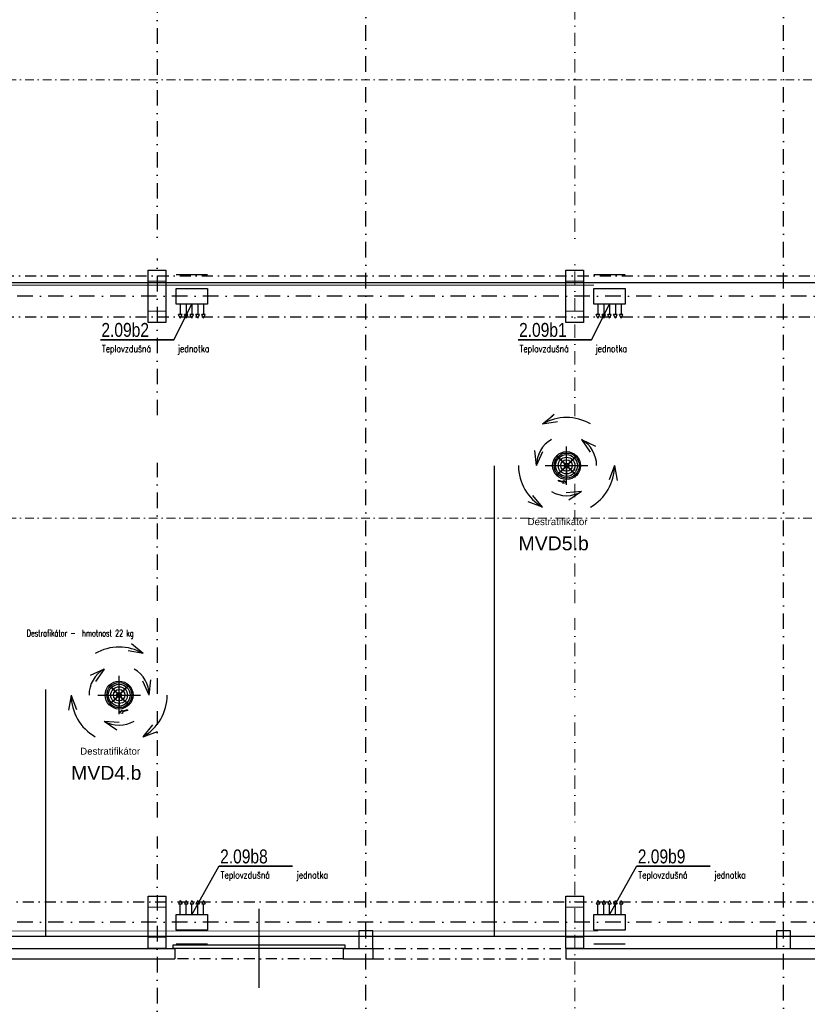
# Model space of a CAD drawing. Header units: millimetres. Extents: x -29085 to 3627694, y -159961 to 2281735.
# Tile 96 of 229: x 263983 to 286613, y 119327 to 147607. Entities that reach past the tile are written whole.
import ezdxf
from ezdxf import colors
from ezdxf.entities.mleader import LeaderData, LeaderLine
from ezdxf.enums import TextEntityAlignment as Align
from ezdxf.math import Vec2, Vec3

# ---------------------------------------------------------------- set-up
doc = ezdxf.new("R2010")
doc.units = ezdxf.units.MM
doc.linetypes.add('DASHDOT', pattern=[25.4, 12.7, -6.35, 0, -6.35])
doc.linetypes.add('ČERCHOVANÁ', pattern=[25.4, 12.7, -6.35, 0, -6.35])
for name, color, linetype in [('NWT_UT_PRIV', 1, 'Continuous'), ('NWT_UT_ZARIZENI', 4, 'Continuous'), ('Přístroje MaR', 1, 'Continuous')]:
    doc.layers.add(name, color=color, linetype=linetype)
doc.styles.add('A99_popis', font='isocpeur.ttf')
doc.styles.add('ARIAL', font='arial.ttf', dxfattribs={"width": 0.8})
doc.styles.add('PITSIMP8', font='pitsimp8')
doc.styles.add('ROMANS', font='romans.shx', dxfattribs={"width": 0.8})
doc.styles.get("Standard").update_dxf_attribs({"font": 'arial.ttf'})

# ---------------------------------------------------------------- blocks, each defined once
blk = doc.blocks.new('2dluk097')
at = {"color": 0, "linetype": 'ByBlock'}
for p, q in [((-0.05, 0.5), (-0.05, -0.1)), ((-0.05, 0.5), (0.05, 0.5)), ((0.05, 0.5), (0.05, -0.1))]:
    blk.add_line(p, q, dxfattribs=at)
for p, q in [((-0.05, -0.1), (-0.23, -0.1)), ((0, -0.5), (-0.23, -0.1)), ((0, -0.5), (0.23, -0.1)), ((0.05, -0.1), (0.23, -0.1))]:
    blk.add_line(p, q)
for points in [[(-0.05, 0.5), (0.05, 0.5), (-0.05, -0.1), (0.05, -0.1)], [(-0.23, -0.1), (0, -0.5), (0.05, -0.1), (-0.05, -0.1)], [(-0.05, -0.1), (0.23, -0.1), (0, -0.5), (-0.05, -0.1)]]:
    blk.add_solid(points)
at = {"linetype": 'ByBlock', "style": 'PITSIMP8', "flags": 9}
for tag, p in [('VOLUMENSTROM', (-0.06, 0.04)), ('DRUCK/-STUFE', (-0.06, 0.02)), ('BEZEICHNUNG', (-0.06, 0.18)), ('RAUM/GRUPPE', (-0.06, 0.16)), ('POS.NR.G-LV', (-0.06, 0.14)), ('ANSCHLUSS', (-0.06, 0)), ('FABRIKAT', (-0.06, 0.12)), ('KENNUNG', (-0.06, 0.08)), ('LEISTUNG', (-0.06, 0.06)), ('TYP', (-0.06, 0.1)), ('SPANNUNG/FREQUENZ', (-0.06, -0.12)), ('TEMPERATUR', (-0.06, -0.06)), ('SCHUTZART', (-0.06, -0.1)), ('GROESSE', (-0.06, -0.02)), ('DREHZAHL', (-0.06, -0.08)), ('GEWICHT', (-0.06, -0.14)), ('DN', (-0.06, -0.04)), ('FREI', (-0.06, -0.16)), ('FREI', (-0.06, -0.18)), ('FREI', (-0.06, -0.2))]:
    blk.add_attdef(tag, text='', height=0.01, dxfattribs=at).set_placement(p, align=Align.MIDDLE)

msp = doc.modelspace()

# ---------------------------------------------------------------- linework, layer by layer
at = {"color": 251, "linetype": 'DASHDOT', "ltscale": 35}
for p, q in [((267929, 194483.3), (267929, 89198.3)), ((401278.6, 139663.3), (210329, 139663.3)), ((401278.6, 121683.3), (210329, 121683.3))]:
    msp.add_line(p, q, dxfattribs=at)
at = {"color": 251, "linetype": 'DASHDOT', "lineweight": 5, "ltscale": 30}
msp.add_line((279929, 194483.3), (279929, 89198.3), dxfattribs=at)
at = {"color": 251, "linetype": 'ČERCHOVANÁ', "lineweight": 9, "ltscale": 20}
for p, q in [((226029, 145877.9), (358379, 145877.9)), ((226029, 133288.6), (358379, 133288.6)), ((226029, 130583.4), (358379, 130583.4))]:
    msp.add_line(p, q, dxfattribs=at)
at = {"color": 251, "linetype": 'ČERCHOVANÁ', "ltscale": 25}
for p, q in [((219679, 140253.3), (364729, 140253.3)), ((219679, 139073.3), (364729, 139073.3)), ((231679, 122273.3), (364729, 122273.3)), ((274129, 120933.3), (279679, 120933.3)), ((273279, 120633.3), (268439, 120633.3)), ((274129, 120633.3), (279679, 120633.3))]:
    msp.add_line(p, q, dxfattribs=at)
at = {"color": 251}
for p, q in [((270859, 119799.3), (270859, 122067.3)), ((255139, 120933.3), (268439, 120933.3)), ((268439, 120933.3), (268439, 120633.3)), ((273279, 120933.3), (273279, 120633.3)), ((273279, 120933.3), (274129, 120933.3)), ((274129, 120933.3), (274129, 120633.3)), ((279679, 120933.3), (279679, 120633.3)), ((279679, 120933.3), (323034, 120933.3)), ((255139, 120633.3), (268439, 120633.3)), ((273279, 120633.3), (274129, 120633.3)), ((279679, 120633.3), (323034, 120633.3))]:
    msp.add_line(p, q, dxfattribs=at)
at = {"color": 251, "linetype": 'Continuous', "ltscale": 2}
for points in [[(268179, 138913.3), (267679, 138913.3), (267679, 140413.3), (268179, 140413.3)], [(268179, 138913.3), (267679, 138913.3), (267679, 140413.3), (268179, 140413.3)], [(280179, 138913.3), (279679, 138913.3), (279679, 140413.3), (280179, 140413.3)], [(280179, 138913.3), (279679, 138913.3), (279679, 140413.3), (280179, 140413.3)], [(268179, 120933.3), (267679, 120933.3), (267679, 122433.3), (268179, 122433.3)], [(268179, 120933.3), (267679, 120933.3), (267679, 122433.3), (268179, 122433.3)], [(280179, 120933.3), (279679, 120933.3), (279679, 122433.3), (280179, 122433.3)], [(280179, 120933.3), (279679, 120933.3), (279679, 122433.3), (280179, 122433.3)]]:
    msp.add_lwpolyline(points, close=True, dxfattribs=at)
at = {"color": 251, "linetype": 'Continuous', "lineweight": 20, "ltscale": 2}
for points in [[(267679, 140413.3), (268179, 140413.3), (268179, 140093.3), (267679, 140093.3)], [(279679, 140413.3), (280179, 140413.3), (280179, 140093.3), (279679, 140093.3)], [(267679, 139233.3), (268179, 139233.3), (268179, 138913.3), (267679, 138913.3)], [(279679, 139233.3), (280179, 139233.3), (280179, 138913.3), (279679, 138913.3)], [(267679, 122433.3), (268179, 122433.3), (268179, 122113.3), (267679, 122113.3)], [(279679, 122433.3), (280179, 122433.3), (280179, 122113.3), (279679, 122113.3)], [(267679, 121253.3), (268179, 121253.3), (268179, 120933.3), (267679, 120933.3)], [(279679, 121253.3), (280179, 121253.3), (280179, 120933.3), (279679, 120933.3)]]:
    msp.add_lwpolyline(points, close=True, dxfattribs=at)
at = {"color": 251, "linetype": 'ČERCHOVANÁ', "lineweight": 9, "ltscale": 20}
msp.add_lwpolyline([(358379, 127877.9), (226029, 127877.9)], dxfattribs=at)
at = {"color": 251, "ltscale": 2}
for points in [[(274129, 121433.3), (273729, 121433.3), (273729, 120933.3), (274129, 120933.3)], [(286129, 121433.3), (285729, 121433.3), (285729, 120933.3), (286129, 120933.3)]]:
    msp.add_lwpolyline(points, close=True, dxfattribs=at)
at = {"color": 251}
msp.add_lwpolyline([(273329, 120933.3), (268389, 120933.3), (268389, 121033.3), (273329, 121033.3), (273329, 120933.3), (273329, 120933.3)], dxfattribs=at)
at = {"layer": 'NWT_UT_PRIV', "color": 251, "const_width": 20}
msp.add_lwpolyline([(268446.5, 94187.8), (214645.3, 94187.8), (214645.3, 117929.9), (238443.2, 117929.9), (238443.2, 121433.3), (280595.8, 121433.3)], dxfattribs=at)
at = {"layer": 'NWT_UT_ZARIZENI', "color": 251}
msp.add_lwpolyline([(269383, 121057.3), (268479, 121057.3)], dxfattribs=at)
at = {"layer": 'Přístroje MaR'}
for p, q in [((267529.5, 129402.7), (267191.4, 129683.2)), ((267529.5, 129402.7), (267191.4, 129683.2)), ((267529.5, 129402.7), (267096.5, 129476.6)), ((267529.5, 129402.7), (267096.5, 129476.6)), ((266407.4, 128956.9), (266010.4, 128768.9)), ((266407.4, 128956.9), (266010.4, 128768.9)), ((266407.4, 128956.9), (266157.7, 128595.5)), ((266407.4, 128956.9), (266157.7, 128595.5)), ((267121.6, 128484.2), (267108.1, 128470.7)), ((266407.8, 127459), (266845.9, 127426.7)), ((266407.8, 127459), (266771.1, 127212)), ((266407.8, 127459), (266771.1, 127212)), ((266407.8, 127459), (266845.9, 127426.7)), ((267529.5, 127013.5), (267810, 127351.5)), ((267529.5, 127013.5), (267810, 127351.5)), ((267529.5, 127013.5), (267941.5, 127166)), ((267529.5, 127013.5), (267941.5, 127166)), ((239211.4, 121287.8), (290953.5, 121283.4))]:
    msp.add_line(p, q, dxfattribs=at)
at = {"layer": 'Přístroje MaR', "linetype": 'ByBlock'}
msp.add_line((266563.7, 128489.8), (266577.2, 128476.3), dxfattribs=at)
at = {"layer": 'Přístroje MaR', "const_width": 47.4}
for points in [[(266297.5, 138413.5), (268412.5, 138413.5)], [(278297.5, 138413.5), (280412.5, 138413.5)], [(269709.3, 123290.4), (271824.4, 123290.4)], [(281709.3, 123290.4), (283824.4, 123290.4)]]:
    msp.add_lwpolyline(points, dxfattribs=at)
at = {"layer": 'Přístroje MaR'}
for points in [[(269709.3, 123290.4), (268931, 121909.3)], [(281709.3, 123290.4), (280931, 121909.3)], [(268596.7, 122309.3), (268546.7, 122209.3)], [(268546.7, 122209.3), (268646.7, 122209.3)], [(268596.7, 122309.3), (268646.7, 122209.3)], [(268596.7, 121909.3), (268596.7, 122209.3)], [(268763.8, 122309.3), (268713.8, 122209.3)], [(268713.8, 122209.3), (268813.8, 122209.3)], [(268763.8, 122309.3), (268813.8, 122209.3)], [(268763.8, 121909.3), (268763.8, 122209.3)], [(268931, 122309.3), (268881, 122209.3)], [(268931, 122309.3), (268881, 122209.3)], [(268881, 122209.3), (268981, 122209.3)], [(268881, 122209.3), (268981, 122209.3)], [(268931, 122309.3), (268981, 122209.3)], [(268931, 122309.3), (268981, 122209.3)], [(268931, 121909.3), (268931, 122209.3)], [(268931, 121909.3), (268931, 122209.3)], [(269098.1, 122309.3), (269048.1, 122209.3)], [(269048.1, 122209.3), (269148.1, 122209.3)], [(269098.1, 122309.3), (269148.1, 122209.3)], [(269098.1, 121909.3), (269098.1, 122209.3)], [(269265.2, 122309.3), (269215.2, 122209.3)], [(269215.2, 122209.3), (269315.2, 122209.3)], [(269265.2, 122309.3), (269315.2, 122209.3)], [(269265.2, 121909.3), (269265.2, 122209.3)], [(280596.7, 122309.3), (280546.7, 122209.3)], [(280546.7, 122209.3), (280646.7, 122209.3)], [(280596.7, 122309.3), (280646.7, 122209.3)], [(280596.7, 121909.3), (280596.7, 122209.3)], [(280763.8, 122309.3), (280713.8, 122209.3)], [(280713.8, 122209.3), (280813.8, 122209.3)], [(280763.8, 122309.3), (280813.8, 122209.3)], [(280763.8, 121909.3), (280763.8, 122209.3)], [(280931, 122309.3), (280881, 122209.3)], [(280931, 122309.3), (280881, 122209.3)], [(280881, 122209.3), (280981, 122209.3)], [(280881, 122209.3), (280981, 122209.3)], [(280931, 122309.3), (280981, 122209.3)], [(280931, 122309.3), (280981, 122209.3)], [(280931, 121909.3), (280931, 122209.3)], [(280931, 121909.3), (280931, 122209.3)], [(281098.1, 122309.3), (281048.1, 122209.3)], [(281048.1, 122209.3), (281148.1, 122209.3)], [(281098.1, 122309.3), (281148.1, 122209.3)], [(281098.1, 121909.3), (281098.1, 122209.3)], [(281265.2, 122309.3), (281215.2, 122209.3)], [(281215.2, 122209.3), (281315.2, 122209.3)], [(281265.2, 122309.3), (281315.2, 122209.3)], [(281265.2, 121909.3), (281265.2, 122209.3)], [(268479, 121457.3), (268479, 121909.3), (269383, 121909.3)], [(269383, 121909.3), (269383, 121457.3), (268479, 121457.3)], [(280479, 121457.3), (280479, 121909.3), (281383, 121909.3)], [(281383, 121909.3), (281383, 121457.3), (280479, 121457.3)], [(281383, 121057.3), (280479, 121057.3)]]:
    msp.add_lwpolyline(points, dxfattribs=at)
at = {"layer": 'Přístroje MaR', "linetype": 'ByBlock'}
msp.add_circle((266569.7, 128478.1), 3.6, dxfattribs=at)
msp.add_circle((266569.7, 128478.1), 3.6, dxfattribs=at)
at = {"layer": 'Přístroje MaR'}
msp.add_circle((267109.9, 128478.1), 3.6, dxfattribs=at)
msp.add_circle((267109.9, 128478.1), 3.6, dxfattribs=at)
for centre, radius, start, end in [((266839.8, 128208.1), 1379.4, 60, 120), ((266839.8, 128208.1), 1379.4, 60, 120), ((266913.5, 128281.8), 268.4, 44.14607, 45.85391), ((267101.6, 128477.2), 1.2, 315, 135), ((266913.5, 128281.8), 270, 44.15113, 45.84887), ((267108.9, 128469.8), 1.2, 315, 135), ((267118.7, 128487), 6.4, 315, 135), ((267118.7, 128487), 4, 315.26984, 135.26984), ((266839.8, 128208.1), 864.7, 240, 300), ((266839.8, 128208.1), 864.7, 240, 300)]:
    msp.add_arc(centre, radius, start, end, dxfattribs=at)
at = {"layer": 'Přístroje MaR', "linetype": 'ByBlock'}
for centre, radius, start, end in [((266560.9, 128487), 6.4, 44.99999, 224.99999), ((266560.9, 128487), 4, 45.26984, 225.26984), ((266570.7, 128469.8), 1.2, 44.99999, 224.99999), ((266766.1, 128281.8), 270, 134.15113, 135.84886), ((266766.1, 128281.8), 268.4, 134.14607, 135.85391), ((266578, 128477.2), 1.2, 44.99999, 224.99999)]:
    msp.add_arc(centre, radius, start, end, dxfattribs=at)

# ---------------------------------------------------------------- texts
at = {"layer": 'Přístroje MaR', "style": 'ROMANS', "width": 0.7}
msp.add_text('Destrafikátor -  hmotnost 22 kg', height=193.375, dxfattribs=at).set_placement((265722.9, 129890.6), align=Align.CENTER)
at = {"layer": 'Přístroje MaR'}
for s, height, p in [('Destratifikátor', 200, (266581.8, 126497.5, 31126)), ('MVD4.b', 400, (266470.4, 125775.5, 93378))]:
    msp.add_text(s, height=height, dxfattribs=at).set_placement(p, align=Align.CENTER)
at = {"layer": 'Přístroje MaR', "style": 'ARIAL', "width": 0.8}
for s, p in [('2.09b8', (269742.7, 123374.6)), ('2.09b9', (281742.7, 123374.6))]:
    msp.add_text(s, height=400, rotation=359.9994, dxfattribs=at).set_placement(p)
at = {"layer": 'Přístroje MaR'}
note = msp.add_mtext_dynamic_manual_height_columns('Teplovzdušná jednotka ', width=2162.508, gutter_width=12.5, heights=[457, 0], dxfattribs=dict(at, insert=(266345.8, 138262.3), char_height=200, attachment_point=1, style='ROMANS'))
note = msp.add_mtext_dynamic_manual_height_columns('Teplovzdušná jednotka ', width=2162.508, gutter_width=12.5, heights=[457, 0], dxfattribs=dict(at, insert=(278345.8, 138262.3), char_height=200, attachment_point=1, style='ROMANS'))
note = msp.add_mtext_dynamic_manual_height_columns('Teplovzdušná jednotka ', width=2162.508, gutter_width=12.5, heights=[457, 0], dxfattribs=dict(at, insert=(269757.7, 123139.3), char_height=200, attachment_point=1, style='ROMANS'))
note = msp.add_mtext_dynamic_manual_height_columns('Teplovzdušná jednotka ', width=2162.508, gutter_width=12.5, heights=[457, 0], dxfattribs=dict(at, insert=(281757.7, 123139.3), char_height=200, attachment_point=1, style='ROMANS'))

# ---------------------------------------------------------------- next in the draw order: leaders
at = {"color": 251, "lineweight": 9}
ml = msp.add_multileader_mtext('Standard', dxfattribs=at)
ml.set_content('\\A1;{\\C256;přesun VZT clony (II. etapa)}', color=1, style='A99_popis')
ml.set_leader_properties(color=256, linetype='ByLayer', lineweight=-1)
ml.build(insert=Vec2(0, 0))
ml.multileader.update_dxf_attribs({"dogleg_length": 3.23, "arrow_head_size": 100, "scale": 200})
ctx = ml.context
ctx.base_point, ctx.scale, ctx.char_height, ctx.arrow_head_size, ctx.landing_gap_size, ctx.plane_origin = Vec3(222599, 140895.6), 200, 400, 100, 250, Vec3(218344, 133260)
notes = []
notes.append((ctx, [(0, (1, 1, 0), (221954, 140895.6), (1, 0), 645, [(0, [(220731.5, 138798.3)], 0, [])])]))
ctx.mtext.insert, ctx.mtext.width, ctx.mtext.defined_height, ctx.mtext.flow_direction = Vec3(222849, 141155.6), 8159.943, 8.47, 5
ctx.mtext.has_bg_fill, ctx.mtext.bg_color, ctx.mtext.bg_scale_factor, ctx.mtext.bg_transparency, ctx.mtext.use_window_bg_color = 1, -1073741824, 1, 0, 1
ml = msp.add_multileader_mtext('Standard', dxfattribs=at)
ml.set_content('\\A1;{\\fISOCPEUR|b1|i0|c238|p34;\\C256;demolice vestavby (SO 02) - II. etapa\\P\\fISOCPEUR|b0|i0|c238|p34;(není předmětěm této projektové dokumentace)}', color=1, style='A99_popis')
ml.set_leader_properties(color=256, linetype='ByLayer', lineweight=-1)
ml.build(insert=Vec2(0, 0))
ml.multileader.update_dxf_attribs({"dogleg_length": 3.23, "arrow_head_size": 200, "scale": 200})
ctx = ml.context
ctx.base_point, ctx.scale, ctx.char_height, ctx.arrow_head_size, ctx.landing_gap_size, ctx.plane_origin = Vec3(222584, 135888.3), 200, 500, 200, 250, Vec3(228554, 131392.2)
notes.append((ctx, [(0, (1, 1, 0), (221939, 135888.3), (1, 0), 645, [(0, [(221939, 132018.3)], 0, [])])]))
ctx.mtext.insert, ctx.mtext.width, ctx.mtext.flow_direction = Vec3(222834, 136213.3), 17024.301, 5
ctx.mtext.has_bg_fill, ctx.mtext.bg_color, ctx.mtext.bg_scale_factor, ctx.mtext.bg_transparency, ctx.mtext.use_window_bg_color = 1, -1073741824, 1, 0, 1
ml = msp.add_multileader_mtext('Standard', dxfattribs=at)
ml.set_content('\\A1;{\\C256;vybourání otvoru pro nová vrata}', color=1, style='A99_popis')
ml.set_leader_properties(color=256, linetype='ByLayer', lineweight=-1)
ml.build(insert=Vec2(0, 0))
ml.multileader.update_dxf_attribs({"dogleg_length": 3.23, "arrow_head_size": 200, "scale": 200})
ctx = ml.context
ctx.base_point, ctx.scale, ctx.char_height, ctx.arrow_head_size, ctx.landing_gap_size, ctx.plane_origin = Vec3(220864, 130563.1), 200, 400, 200, 250, Vec3(218344, 122927.5)
notes.append((ctx, [(0, (1, 1, 0), (220219, 130563.1), (1, 0), 645, [(0, [(219579, 130563.2)], 0, [])])]))
ctx.mtext.insert, ctx.mtext.width, ctx.mtext.flow_direction = Vec3(221114, 130823.1), 4238.982, 5
ctx.mtext.has_bg_fill, ctx.mtext.bg_color, ctx.mtext.bg_scale_factor, ctx.mtext.bg_transparency, ctx.mtext.use_window_bg_color = 1, -1073741824, 1, 0, 1
ml = msp.add_multileader_mtext('Standard', dxfattribs=at)
ml.set_content('\\A1;{\\C256;dozdění okenních otvorů}', color=1, style='A99_popis')
ml.set_leader_properties(color=256, linetype='ByLayer', lineweight=-1)
ml.build(insert=Vec2(0, 0))
ml.multileader.update_dxf_attribs({"dogleg_length": 3.23, "arrow_head_size": 200, "scale": 200})
ctx = ml.context
ctx.base_point, ctx.scale, ctx.char_height, ctx.arrow_head_size, ctx.landing_gap_size, ctx.plane_origin = Vec3(220939, 127948.3), 200, 400, 200, 250, Vec3(223979, 117102.5)
notes.append((ctx, [(0, (1, 1, 0), (220294, 127948.3), (1, 0), 645, [(0, [(219479, 127948.5)], 0, [])])]))
ctx.mtext.insert, ctx.mtext.width, ctx.mtext.defined_height, ctx.mtext.flow_direction = Vec3(221189, 128148.3), 4425, 8.47, 5
ctx.mtext.has_bg_fill, ctx.mtext.bg_color, ctx.mtext.bg_scale_factor, ctx.mtext.bg_transparency, ctx.mtext.use_window_bg_color = 1, -1073741824, 1, 0, 1
ml = msp.add_multileader_mtext('Standard', dxfattribs=at)
ml.set_content('\\A1;{\\C256;vybourání oken a dozdění okenních otvorů}', color=1, style='A99_popis')
ml.set_leader_properties(color=256, linetype='ByLayer', lineweight=-1)
ml.build(insert=Vec2(0, 0))
ml.multileader.update_dxf_attribs({"dogleg_length": 3.23, "arrow_head_size": 200, "scale": 200})
ctx = ml.context
ctx.base_point, ctx.scale, ctx.char_height, ctx.arrow_head_size, ctx.landing_gap_size, ctx.plane_origin = Vec3(220939, 124355.8), 200, 400, 200, 250, Vec3(223979, 113510)
notes.append((ctx, [(0, (1, 1, 0), (220294, 124355.8), (1, 0), 645, [(0, [(219479, 124356)], 0, [])])]))
ctx.mtext.insert, ctx.mtext.width, ctx.mtext.defined_height, ctx.mtext.flow_direction = Vec3(221189, 124555.8), 4425, 8.47, 5
ctx.mtext.has_bg_fill, ctx.mtext.bg_color, ctx.mtext.bg_scale_factor, ctx.mtext.bg_transparency, ctx.mtext.use_window_bg_color = 1, -1073741824, 1, 0, 1
for ctx, leaders in notes:
    for number, flags, end, landing, length, lines in leaders:
        leader = LeaderData()
        leader.index, (leader.has_last_leader_line, leader.has_dogleg_vector, leader.attachment_direction) = number, flags
        leader.last_leader_point, leader.dogleg_vector, leader.dogleg_length = Vec3(end), Vec3(landing), length
        for number, points, colour, breaks in lines:
            line = LeaderLine()
            line.index, line.vertices, line.color, line.breaks = number, Vec3.list(points), colors.encode_raw_color(colour), breaks
            leader.lines.append(line)
        ctx.leaders.append(leader)

# ---------------------------------------------------------------- next in the draw order: linework, layer by layer
at = {"layer": 'NWT_UT_ZARIZENI', "color": 251}
for points in [[(268479, 140289.3), (269383, 140289.3)], [(280479, 140289.3), (281383, 140289.3)]]:
    msp.add_lwpolyline(points, dxfattribs=at)
at = {"layer": 'Přístroje MaR'}
for p, q in [((290953.5, 140053), (231407.3, 140053)), ((267704.5, 128208.1), (267522.3, 128607.8)), ((267704.5, 128208.1), (267522.3, 128607.8)), ((267704.5, 128208.1), (267746.6, 128645.3)), ((267704.5, 128208.1), (267746.6, 128645.3)), ((264726.5, 128367.5), (264726.5, 121283)), ((265460.4, 128208.1), (265386.5, 127775)), ((265460.4, 128208.1), (265386.5, 127775)), ((265460.4, 128208.1), (265612.9, 127796.1)), ((265460.4, 128208.1), (265612.9, 127796.1)), ((266839.8, 128208.1), (266839.8, 128208.1)), ((266839.8, 128208.1), (266839.8, 128208.1)), ((266839.8, 128208.1), (266839.8, 128208.1)), ((266839.8, 128208.1), (266839.8, 128208.1)), ((266839.8, 128208.1), (266839.8, 128208.1)), ((266839.8, 128208.1), (266839.8, 128208.1)), ((266839.8, 128208.1), (266839.8, 128208.1)), ((266839.8, 128208.1), (266839.8, 128208.1)), ((266839.8, 128208.1), (266839.8, 127858.1)), ((266839.8, 128208.1), (266839.8, 127858.1))]:
    msp.add_line(p, q, dxfattribs=at)
at = {"layer": 'Přístroje MaR', "ltscale": 10}
for p, q in [((266839.8, 127656.1), (266839.8, 128760.1)), ((266226.8, 128208.1), (267452.8, 128208.1))]:
    msp.add_line(p, q, dxfattribs=at)
at = {"layer": 'Přístroje MaR', "linetype": 'ByBlock'}
for p, q in [((266556.3, 128482.5), (266787.4, 128251.4)), ((266789, 128253.2), (266558.1, 128484.1)), ((266796.5, 128260.5), (266565.4, 128491.5)), ((266577.2, 128476.3), (266794.6, 128258.9)), ((267114.2, 128491.5), (266883.1, 128260.5)), ((266885, 128258.9), (267115.9, 128489.8)), ((267108.1, 128470.7), (266890.6, 128253.2)), ((266892.2, 128251.4), (267123.2, 128482.5)), ((266787.4, 128164.7), (266556.3, 127933.7)), ((266794.6, 128157.2), (266563.7, 127926.3)), ((266565.4, 127924.6), (266796.5, 128155.7)), ((266571.5, 127945.4), (266789, 128162.9)), ((266863.8, 128166.5), (266815.8, 128166.5)), ((266819.8, 128166.5), (266819.8, 128145.7)), ((266819.8, 128145.7), (266835.8, 128145.7)), ((266835.8, 128145.7), (266835.8, 128166.5)), ((266843.8, 128166.5), (266843.8, 128145.7)), ((266843.8, 128145.7), (266859.8, 128145.7)), ((266859.8, 128145.7), (266859.8, 128166.5)), ((266883.1, 128155.7), (267114.2, 127924.6)), ((267102.4, 127939.8), (266885, 128157.2)), ((266890.6, 128162.9), (267121.5, 127932)), ((267123.2, 127933.7), (266892.2, 128164.7)), ((266558, 127931.9), (266571.5, 127945.4)), ((267115.9, 127926.3), (267102.4, 127939.8))]:
    msp.add_line(p, q, dxfattribs=at)
at = {"layer": 'Přístroje MaR'}
for points in [[(269383, 139889.3), (269383, 139437.3), (268479, 139437.3)], [(268479, 139437.3), (268479, 139889.3), (269383, 139889.3)], [(281383, 139889.3), (281383, 139437.3), (280479, 139437.3)], [(280479, 139437.3), (280479, 139889.3), (281383, 139889.3)], [(268412.5, 138413.5), (268931, 139437.3)], [(268596.7, 139437.3), (268596.7, 139137.3)], [(268763.8, 139437.3), (268763.8, 139137.3)], [(268931, 139437.3), (268931, 139137.3)], [(268931, 139437.3), (268931, 139137.3)], [(269098.1, 139437.3), (269098.1, 139137.3)], [(269265.2, 139437.3), (269265.2, 139137.3)], [(280412.5, 138413.5), (280931, 139437.3)], [(280596.7, 139437.3), (280596.7, 139137.3)], [(280763.8, 139437.3), (280763.8, 139137.3)], [(280931, 139437.3), (280931, 139137.3)], [(280931, 139437.3), (280931, 139137.3)], [(281098.1, 139437.3), (281098.1, 139137.3)], [(281265.2, 139437.3), (281265.2, 139137.3)], [(268646.7, 139137.3), (268546.7, 139137.3)], [(268596.7, 139037.3), (268546.7, 139137.3)], [(268596.7, 139037.3), (268646.7, 139137.3)], [(268813.8, 139137.3), (268713.8, 139137.3)], [(268763.8, 139037.3), (268713.8, 139137.3)], [(268763.8, 139037.3), (268813.8, 139137.3)], [(268981, 139137.3), (268881, 139137.3)], [(268931, 139037.3), (268881, 139137.3)], [(268981, 139137.3), (268881, 139137.3)], [(268931, 139037.3), (268881, 139137.3)], [(268931, 139037.3), (268981, 139137.3)], [(268931, 139037.3), (268981, 139137.3)], [(269148.1, 139137.3), (269048.1, 139137.3)], [(269098.1, 139037.3), (269048.1, 139137.3)], [(269098.1, 139037.3), (269148.1, 139137.3)], [(269315.2, 139137.3), (269215.2, 139137.3)], [(269265.2, 139037.3), (269215.2, 139137.3)], [(269265.2, 139037.3), (269315.2, 139137.3)], [(280646.7, 139137.3), (280546.7, 139137.3)], [(280596.7, 139037.3), (280546.7, 139137.3)], [(280596.7, 139037.3), (280646.7, 139137.3)], [(280813.8, 139137.3), (280713.8, 139137.3)], [(280763.8, 139037.3), (280713.8, 139137.3)], [(280763.8, 139037.3), (280813.8, 139137.3)], [(280981, 139137.3), (280881, 139137.3)], [(280931, 139037.3), (280881, 139137.3)], [(280981, 139137.3), (280881, 139137.3)], [(280931, 139037.3), (280881, 139137.3)], [(280931, 139037.3), (280981, 139137.3)], [(280931, 139037.3), (280981, 139137.3)], [(281148.1, 139137.3), (281048.1, 139137.3)], [(281098.1, 139037.3), (281048.1, 139137.3)], [(281098.1, 139037.3), (281148.1, 139137.3)], [(281315.2, 139137.3), (281215.2, 139137.3)], [(281265.2, 139037.3), (281215.2, 139137.3)], [(281265.2, 139037.3), (281315.2, 139137.3)]]:
    msp.add_lwpolyline(points, dxfattribs=at)
for centre, radius in [((266840.3, 128208.1), 400.5), ((266845.2, 128208.1), 360.6), ((266840.3, 128208.1), 314.5), ((266840.3, 128208.1), 239.5), ((266840.3, 128208.1), 164.5), ((266839.8, 128208.1), 68)]:
    msp.add_circle(centre, radius, dxfattribs=at)
at = {"layer": 'Přístroje MaR', "linetype": 'ByBlock'}
for centre in [(266569.7, 127938), (266569.7, 127938), (267109.9, 127938), (267109.9, 127938)]:
    msp.add_circle(centre, 3.6, dxfattribs=at)
at = {"layer": 'Přístroje MaR'}
for radius, start, end in [(864.7, 120, 180), (864.7, 120, 180), (864.7, 0, 60), (864.7, 0, 60), (1379.4, 180, 240), (1379.4, 180, 240), (1379.4, 300, 0), (1379.4, 300, 0)]:
    msp.add_arc((266839.8, 128208.1), radius, start, end, dxfattribs=at)
at = {"layer": 'Přístroje MaR', "linetype": 'ByBlock'}
for centre, radius, start, end in [((266839.8, 128208.1), 48, 300.00015, 180), ((266839.8, 128208.1), 48, 180, 240.00015), ((266560.9, 127929.1), 6.4, 135, 315), ((266560.9, 127929.1), 4, 135.26984, 315.26984), ((266570.7, 127946.3), 1.2, 135, 315), ((266766.1, 128134.3), 270, 224.15113, 225.84887), ((266766.1, 128134.3), 268.4, 224.14607, 225.85391), ((266578, 127938.9), 1.2, 135, 315), ((266913.5, 128134.3), 268.4, 314.14607, 315.85391), ((267101.6, 127938.9), 1.2, 225, 45), ((266913.5, 128134.3), 270, 314.15113, 315.84886), ((267108.9, 127946.3), 1.2, 225, 45), ((267118.7, 127929.1), 6.4, 225, 45), ((267118.7, 127929.1), 4, 225.26984, 45.26984)]:
    msp.add_arc(centre, radius, start, end, dxfattribs=at)

# ---------------------------------------------------------------- next in the draw order: block references
at = {"layer": 'Přístroje MaR', "xscale": 200, "yscale": 250, "zscale": 160, "rotation": 286.5002035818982}
msp.add_blockref('2dluk097', (266959.7, 127743), dxfattribs=at)

# ---------------------------------------------------------------- next in the draw order: texts
at = {"layer": 'Přístroje MaR', "style": 'ARIAL', "width": 0.8}
for s, p in [('2.09b2', (266330.9, 138497.6)), ('2.09b1', (278330.9, 138497.6))]:
    msp.add_text(s, height=400, rotation=359.9994, dxfattribs=at).set_placement(p)
at = {"layer": 'Přístroje MaR'}
msp.add_text('MVD5.b', height=400, dxfattribs=at).set_placement((279324.8, 132368.5, 93378), align=Align.CENTER)

# ---------------------------------------------------------------- next in the draw order: leaders
at = {"color": 251, "lineweight": 9}
ml = msp.add_multileader_mtext('Standard', dxfattribs=at)
ml.set_content('\\A1;{\\C256;demontáž pásových střešních světlíků}', color=1, style='A99_popis')
ml.set_leader_properties(color=256, linetype='ByLayer', lineweight=-1)
ml.build(insert=Vec2(0, 0))
ml.multileader.update_dxf_attribs({"dogleg_length": 3.23, "arrow_head_size": 200, "scale": 200})
ctx = ml.context
ctx.base_point, ctx.scale, ctx.char_height, ctx.arrow_head_size, ctx.landing_gap_size, ctx.plane_origin = Vec3(245704, 135888.3), 200, 400, 200, 250, Vec3(251674, 131392.2)
notes = []
notes.append((ctx, [(0, (1, 1, 0), (245059, 135888.3), (1, 0), 645, [(0, [(245059, 133288.6)], 0, [])])]))
ctx.mtext.insert, ctx.mtext.width, ctx.mtext.flow_direction = Vec3(245954, 136148.3), 9848.317, 5
ctx.mtext.has_bg_fill, ctx.mtext.bg_color, ctx.mtext.bg_scale_factor, ctx.mtext.bg_transparency, ctx.mtext.use_window_bg_color = 1, -1073741824, 1, 0, 1
for ctx, leaders in notes:
    for number, flags, end, landing, length, lines in leaders:
        leader = LeaderData()
        leader.index, (leader.has_last_leader_line, leader.has_dogleg_vector, leader.attachment_direction) = number, flags
        leader.last_leader_point, leader.dogleg_vector, leader.dogleg_length = Vec3(end), Vec3(landing), length
        for number, points, colour, breaks in lines:
            line = LeaderLine()
            line.index, line.vertices, line.color, line.breaks = number, Vec3.list(points), colors.encode_raw_color(colour), breaks
            leader.lines.append(line)
        ctx.leaders.append(leader)

# ---------------------------------------------------------------- next in the draw order: linework, layer by layer
at = {"color": 251, "linetype": 'DASHDOT', "ltscale": 35}
for points in [[(273929, 116773.3), (273929, 178660.8)], [(285929, 116773.3), (285929, 178660.8)]]:
    msp.add_lwpolyline(points, dxfattribs=at)
at = {"layer": 'NWT_UT_PRIV', "color": 251, "const_width": 20}
msp.add_lwpolyline([(280479, 139982.6), (231522.4, 139982.6), (231522.4, 121792.2), (238443.2, 121792.2), (238443.2, 121433.3)], dxfattribs=at)
at = {"layer": 'Přístroje MaR'}
for p, q in [((279004.5, 135995.6), (279342.6, 136276.1)), ((279004.5, 135995.6), (279342.6, 136276.1)), ((279004.5, 135995.6), (279437.5, 136069.5)), ((279004.5, 135995.6), (279437.5, 136069.5)), ((280126.6, 135549.9), (280376.3, 135188.5)), ((280126.6, 135549.9), (280523.6, 135361.8)), ((280126.6, 135549.9), (280376.3, 135188.5)), ((278829.5, 134801), (278787.4, 135238.3)), ((278829.5, 134801), (278787.4, 135238.3)), ((278829.5, 134801), (279011.7, 135200.7)), ((278829.5, 134801), (279011.7, 135200.7)), ((277615.4, 134790.2), (277614.4, 121283.2)), ((279694.2, 134801), (279694.2, 134801)), ((279694.2, 134801), (279694.2, 134801)), ((279694.2, 134801), (279694.2, 134801)), ((279694.2, 134801), (279694.2, 134801)), ((279694.2, 134801), (279694.2, 134451)), ((279694.2, 134801), (279694.2, 134451)), ((279694.2, 134801), (279694.2, 134801)), ((279694.2, 134801), (279694.2, 134801)), ((279694.2, 134801), (279694.2, 134801)), ((279694.2, 134801), (279694.2, 134801)), ((281073.6, 134801), (280921.1, 134389)), ((281073.6, 134801), (280921.1, 134389)), ((281073.6, 134801), (281147.5, 134368)), ((281073.6, 134801), (281147.5, 134368)), ((280126.2, 134052), (279688.1, 134019.7)), ((280126.2, 134052), (279688.1, 134019.7)), ((280126.2, 134052), (279762.9, 133804.9)), ((280126.2, 134052), (279762.9, 133804.9)), ((279004.5, 133606.4), (278724, 133944.5)), ((279004.5, 133606.4), (278724, 133944.5)), ((279004.5, 133606.4), (278592.5, 133758.9)), ((279004.5, 133606.4), (278592.5, 133758.9))]:
    msp.add_line(p, q, dxfattribs=at)
at = {"layer": 'Přístroje MaR', "ltscale": 10}
for p, q in [((279694.2, 134249), (279694.2, 135353)), ((279081.2, 134801), (280307.2, 134801))]:
    msp.add_line(p, q, dxfattribs=at)
at = {"layer": 'Přístroje MaR', "linetype": 'ByBlock'}
for p, q in [((279410.7, 135075.4), (279641.8, 134844.3)), ((279643.4, 134846.2), (279412.5, 135077.1)), ((279418.1, 135082.8), (279431.6, 135069.3)), ((279650.9, 134853.4), (279419.8, 135084.4)), ((279431.6, 135069.3), (279649, 134851.8)), ((279968.6, 135084.4), (279737.5, 134853.4)), ((279739.4, 134851.8), (279970.3, 135082.7)), ((279962.5, 135063.6), (279745, 134846.2)), ((279746.6, 134844.3), (279977.6, 135075.4)), ((279641.8, 134757.7), (279410.7, 134526.6)), ((279649, 134750.2), (279418.1, 134519.3)), ((279419.8, 134517.5), (279650.9, 134748.6)), ((279425.9, 134538.4), (279643.4, 134755.8)), ((279718.2, 134759.4), (279670.2, 134759.4)), ((279674.2, 134759.4), (279674.2, 134738.6)), ((279674.2, 134738.6), (279690.2, 134738.6)), ((279690.2, 134738.6), (279690.2, 134759.4)), ((279698.2, 134759.4), (279698.2, 134738.6)), ((279698.2, 134738.6), (279714.2, 134738.6)), ((279714.2, 134738.6), (279714.2, 134759.4)), ((279737.5, 134748.6), (279968.6, 134517.5)), ((279956.8, 134532.7), (279739.4, 134750.2)), ((279745, 134755.8), (279975.9, 134524.9)), ((279977.6, 134526.6), (279746.6, 134757.7)), ((279412.4, 134524.9), (279425.9, 134538.4)), ((279970.3, 134519.2), (279956.8, 134532.7))]:
    msp.add_line(p, q, dxfattribs=at)
at = {"layer": 'Přístroje MaR'}
for centre, radius in [((279694.7, 134801), 400.5), ((279699.6, 134801), 360.6), ((279694.7, 134801), 314.5), ((279694.7, 134801), 239.5), ((279694.7, 134801), 164.5), ((279694.2, 134801), 68)]:
    msp.add_circle(centre, radius, dxfattribs=at)
at = {"layer": 'Přístroje MaR', "linetype": 'ByBlock'}
for centre in [(279424.1, 135071.1), (279424.1, 135071.1), (279424.1, 134530.9), (279424.1, 134530.9)]:
    msp.add_circle(centre, 3.6, dxfattribs=at)
at = {"layer": 'Přístroje MaR'}
for centre, radius, start, end in [((279694.2, 134801), 1379.4, 60, 120), ((279694.2, 134801), 1379.4, 60, 120), ((279694.2, 134801), 864.7, 120, 180), ((279694.2, 134801), 864.7, 120, 180), ((279694.2, 134801), 864.7, 0, 60), ((279694.2, 134801), 864.7, 0, 60), ((279767.9, 134874.7), 268.4, 44.14607, 45.85391), ((279956, 135070.1), 1.2, 315, 135), ((279767.9, 134874.7), 270, 44.15113, 45.84887), ((279694.2, 134801), 1379.4, 180, 240), ((279694.2, 134801), 1379.4, 180, 240), ((279694.2, 134801), 1379.4, 300, 0), ((279694.2, 134801), 1379.4, 300, 0), ((279694.2, 134801), 864.7, 240, 300), ((279694.2, 134801), 864.7, 240, 300)]:
    msp.add_arc(centre, radius, start, end, dxfattribs=at)
at = {"layer": 'Přístroje MaR', "linetype": 'ByBlock'}
for centre, radius, start, end in [((279415.3, 135079.9), 6.4, 44.99999, 224.99999), ((279415.3, 135079.9), 4, 45.26984, 225.26984), ((279425.1, 135062.8), 1.2, 44.99999, 224.99999), ((279620.5, 134874.7), 270, 134.15113, 135.84886), ((279620.5, 134874.7), 268.4, 134.14607, 135.85391), ((279432.4, 135070.1), 1.2, 44.99999, 224.99999), ((279694.2, 134801), 48, 300.00015, 180), ((279694.2, 134801), 48, 180, 240.00015), ((279415.3, 134522.1), 6.4, 135, 315), ((279415.3, 134522.1), 4, 135.26984, 315.26984), ((279425.1, 134539.2), 1.2, 135, 315), ((279620.5, 134727.3), 270, 224.15113, 225.84887), ((279620.5, 134727.3), 268.4, 224.14607, 225.85391), ((279432.4, 134531.9), 1.2, 135, 315), ((279767.9, 134727.3), 268.4, 314.14607, 315.85391), ((279956, 134531.9), 1.2, 225, 45), ((279767.9, 134727.3), 270, 314.15113, 315.84886)]:
    msp.add_arc(centre, radius, start, end, dxfattribs=at)

# ---------------------------------------------------------------- next in the draw order: block references
at = {"layer": 'Přístroje MaR', "xscale": -200, "yscale": 250, "zscale": 160, "rotation": 73.49979641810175}
msp.add_blockref('2dluk097', (279574.3, 134336), dxfattribs=at)

# ---------------------------------------------------------------- next in the draw order: texts
at = {"layer": 'Přístroje MaR'}
msp.add_text('Destratifikátor', height=200, dxfattribs=at).set_placement((279436.2, 133090.4, 31126), align=Align.CENTER)

doc.saveas('drawing.dxf')
